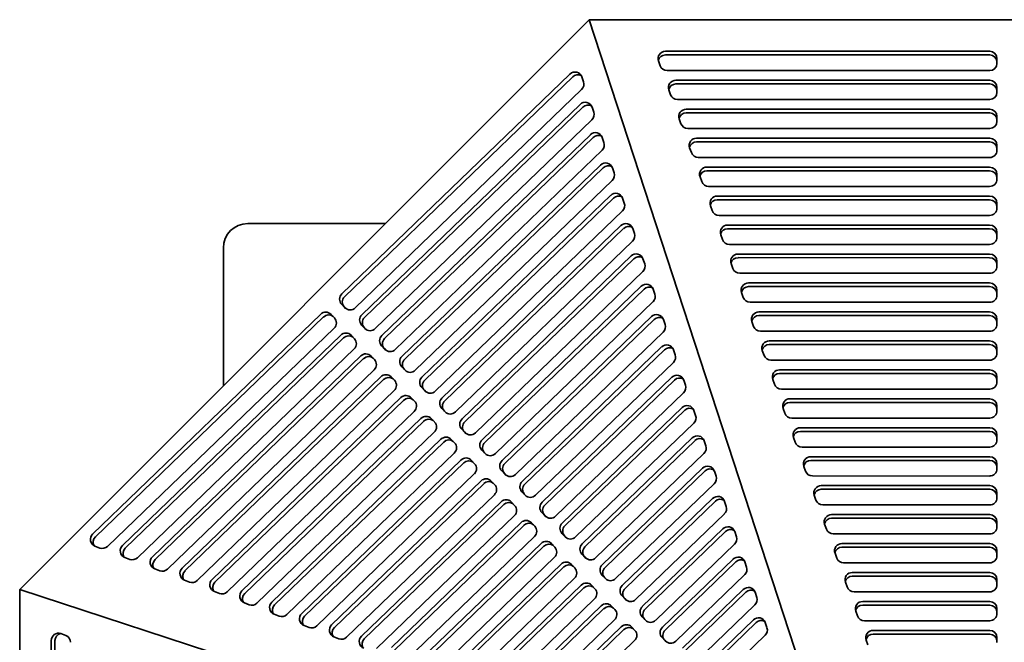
# Model space of a CAD drawing. Header units: millimetres. Extents: x 231 to 1028, y 46 to 846.
# Tile 4 of 6: x 231 to 635, y 590 to 846. Entities that reach past the tile are written whole.
import ezdxf

# ---------------------------------------------------------------- set-up
doc = ezdxf.new("R2010")
doc.units = ezdxf.units.MM
doc.header["$LTSCALE"] = 3
doc.layers.add('Krawędzie widoczne(ISO)', color=7, linetype='Continuous', lineweight=35, true_color=0x262659)

msp = doc.modelspace()

# ---------------------------------------------------------------- linework, layer by layer
at = {"layer": 'Krawędzie widoczne(ISO)'}
for p, q in [((231.5, 612.07), (464.94, 845.5)), ((464.94, 845.5), (795.06, 845.5)), ((464.94, 845.5), (564.5, 541)), ((496.21, 832.56), (629.17, 832.56)), ((494.09, 826.62), (493.38, 828.6)), ((496.21, 831.05), (629.17, 831.05)), ((632.17, 829.59), (632.17, 827.61)), ((629.17, 824.65), (496.92, 824.65)), ((363.56, 733.15), (457.09, 823.23)), ((364.7, 732.02), (458.22, 822.1)), ((461.97, 822.08), (462.67, 820.01)), ((500.47, 820.69), (629.17, 820.69)), ((461.89, 816.9), (369.04, 727.46)), ((498.35, 814.76), (497.64, 816.74)), ((500.47, 819.19), (629.17, 819.19)), ((632.17, 817.73), (632.17, 815.75)), ((629.17, 812.78), (501.18, 812.78)), ((371.78, 724.62), (461.27, 810.81)), ((372.91, 723.49), (462.4, 809.68)), ((466.15, 809.66), (466.84, 807.59)), ((504.72, 808.83), (629.17, 808.83)), ((466.07, 804.47), (377.25, 718.93)), ((502.61, 802.9), (501.9, 804.87)), ((504.72, 807.33), (629.17, 807.33)), ((632.17, 805.86), (632.17, 803.89)), ((629.17, 800.92), (505.43, 800.92)), ((379.99, 716.08), (465.45, 798.39)), ((381.12, 714.95), (466.58, 797.26)), ((470.33, 797.24), (471.02, 795.17)), ((508.98, 796.97), (629.17, 796.96)), ((508.98, 795.46), (629.17, 795.45)), ((470.25, 792.05), (385.47, 710.39)), ((506.86, 791.03), (506.15, 793.01)), ((632.17, 793.99), (632.17, 792.01)), ((629.16, 789.05), (509.69, 789.06)), ((388.2, 707.55), (469.62, 785.97)), ((389.34, 706.42), (470.76, 784.84)), ((474.5, 784.82), (475.2, 782.75)), ((513.24, 785.1), (629.16, 785.09)), ((513.24, 783.6), (629.16, 783.59)), ((474.43, 779.63), (393.68, 701.86)), ((511.12, 779.17), (510.41, 781.14)), ((632.16, 782.13), (632.16, 780.15)), ((629.16, 777.19), (513.95, 777.19)), ((396.42, 699.01), (473.8, 773.55)), ((397.55, 697.88), (474.93, 772.41)), ((478.68, 772.4), (479.38, 770.33)), ((517.5, 773.24), (629.16, 773.23)), ((517.5, 771.73), (629.16, 771.73)), ((478.61, 767.21), (401.89, 693.32)), ((515.38, 767.3), (514.67, 769.28)), ((632.16, 770.27), (632.16, 768.29)), ((629.16, 765.32), (518.21, 765.33)), ((381.44, 762), (325, 762)), ((404.63, 690.48), (477.98, 761.12)), ((405.76, 689.34), (479.11, 759.99)), ((482.86, 759.97), (483.56, 757.9)), ((521.75, 761.37), (629.16, 761.37)), ((521.75, 759.87), (629.16, 759.86)), ((519.63, 755.44), (518.93, 757.42)), ((632.16, 758.4), (632.16, 756.42)), ((315, 752), (315, 695.57)), ((482.78, 754.79), (410.11, 684.78)), ((629.16, 753.46), (522.46, 753.47)), ((412.84, 681.94), (482.16, 748.7)), ((413.97, 680.81), (483.29, 747.57)), ((487.04, 747.55), (487.74, 745.48)), ((526.01, 749.51), (629.16, 749.5)), ((526.01, 748.01), (629.16, 748)), ((523.89, 743.58), (523.18, 745.55)), ((632.16, 746.54), (632.16, 744.56)), ((486.96, 742.36), (418.32, 676.25)), ((629.16, 741.59), (526.72, 741.6)), ((421.06, 673.4), (486.34, 736.28)), ((422.19, 672.27), (487.47, 735.15)), ((491.22, 735.13), (491.91, 733.06)), ((530.27, 737.65), (629.16, 737.64)), ((530.27, 736.14), (629.16, 736.14)), ((528.15, 731.71), (527.44, 733.69)), ((632.16, 734.67), (632.16, 732.7)), ((364.83, 727.52), (363.46, 728.94)), ((365.14, 727.23), (364.59, 727.81)), ((491.14, 729.94), (426.53, 667.71)), ((629.16, 729.73), (530.98, 729.74)), ((261.4, 634.75), (354.92, 724.83)), ((262.53, 633.62), (356.05, 723.7)), ((359.14, 724.78), (360.5, 723.35)), ((429.27, 664.87), (490.52, 723.86)), ((430.4, 663.74), (491.65, 722.73)), ((495.4, 722.71), (496.09, 720.64)), ((534.52, 725.78), (629.16, 725.78)), ((534.52, 724.28), (629.16, 724.27)), ((632.16, 722.81), (632.16, 720.83)), ((360.4, 719.14), (267.54, 629.71)), ((373.04, 718.98), (371.67, 720.4)), ((373.35, 718.7), (372.8, 719.27)), ((532.41, 719.85), (531.7, 721.83)), ((273.64, 630.1), (363.13, 716.29)), ((274.78, 628.97), (364.27, 715.16)), ((367.35, 716.24), (368.72, 714.82)), ((495.32, 717.52), (434.75, 659.18)), ((629.16, 717.87), (535.23, 717.87)), ((368.61, 710.6), (279.79, 625.06)), ((381.25, 710.44), (379.88, 711.87)), ((381.57, 710.16), (381.01, 710.74)), ((437.48, 656.33), (494.69, 711.44)), ((538.78, 713.92), (629.16, 713.91)), ((538.78, 712.42), (629.16, 712.41)), ((632.16, 710.95), (632.16, 708.97)), ((285.89, 625.45), (371.35, 707.76)), ((287.02, 624.32), (372.48, 706.63)), ((375.56, 707.7), (376.93, 706.28)), ((438.61, 655.2), (495.83, 710.3)), ((499.57, 710.28), (500.27, 708.21)), ((536.66, 707.98), (535.95, 709.96)), ((389.47, 701.91), (388.1, 703.33)), ((499.5, 705.1), (442.96, 650.64)), ((629.16, 706), (539.49, 706.01)), ((376.82, 702.07), (292.04, 620.41)), ((298.14, 620.8), (379.56, 699.22)), ((383.77, 699.17), (385.14, 697.75)), ((389.78, 701.63), (389.23, 702.2)), ((445.7, 647.8), (498.87, 699.01)), ((543.05, 702.06), (629.17, 702.05)), ((543.05, 700.55), (629.17, 700.55)), ((632.17, 699.09), (632.17, 697.11)), ((299.27, 619.67), (380.69, 698.09)), ((397.68, 693.37), (396.31, 694.8)), ((446.83, 646.67), (500, 697.88)), ((503.75, 697.86), (504.45, 695.79)), ((540.93, 696.12), (540.22, 698.1)), ((385.04, 693.53), (304.29, 615.76)), ((310.39, 616.15), (387.77, 690.69)), ((391.99, 690.63), (393.36, 689.21)), ((397.99, 693.09), (397.44, 693.66)), ((503.68, 692.68), (451.17, 642.11)), ((629.17, 694.14), (543.76, 694.15)), ((311.52, 615.02), (388.91, 689.55)), ((405.89, 684.84), (404.52, 686.26)), ((453.91, 639.26), (503.05, 686.59)), ((545.19, 684.26), (544.48, 686.24)), ((547.3, 690.19), (629.17, 690.19)), ((547.3, 688.69), (629.17, 688.69)), ((632.17, 687.22), (632.17, 685.25)), ((393.25, 685), (316.54, 611.11)), ((406.21, 684.55), (405.65, 685.13)), ((455.04, 638.13), (504.18, 685.46)), ((507.93, 685.44), (508.63, 683.37)), ((629.17, 682.28), (548.01, 682.28)), ((322.64, 611.5), (395.99, 682.15)), ((323.77, 610.37), (397.12, 681.02)), ((400.2, 682.1), (401.57, 680.68)), ((507.85, 680.25), (459.39, 633.57)), ((551.56, 678.33), (629.17, 678.33)), ((401.46, 676.46), (328.78, 606.46)), ((414.1, 676.3), (412.74, 677.72)), ((414.42, 676.02), (413.87, 676.59)), ((462.12, 630.73), (507.23, 674.17)), ((549.44, 672.4), (548.73, 674.37)), ((551.56, 676.83), (629.17, 676.82)), ((632.17, 675.36), (632.17, 673.38)), ((334.89, 606.85), (404.2, 673.61)), ((336.02, 605.72), (405.33, 672.48)), ((408.41, 673.56), (409.78, 672.14)), ((463.25, 629.59), (508.36, 673.04)), ((512.11, 673.02), (512.8, 670.95)), ((629.17, 670.42), (552.27, 670.42)), ((409.68, 667.92), (341.03, 601.81)), ((422.32, 667.77), (420.95, 669.19)), ((422.63, 667.48), (422.08, 668.06)), ((512.03, 667.83), (467.6, 625.03)), ((555.82, 666.47), (629.17, 666.46)), ((347.13, 602.2), (412.41, 665.08)), ((348.26, 601.07), (413.55, 663.95)), ((416.63, 665.03), (418, 663.6)), ((553.7, 660.53), (552.99, 662.51)), ((555.82, 664.96), (629.17, 664.96)), ((632.17, 663.5), (632.17, 661.52)), ((417.89, 659.39), (353.28, 597.16)), ((430.53, 659.23), (429.16, 660.65)), ((430.85, 658.95), (430.29, 659.52)), ((470.34, 622.19), (511.41, 661.75)), ((471.47, 621.06), (512.54, 660.62)), ((516.29, 660.6), (516.98, 658.53)), ((629.17, 658.55), (556.53, 658.56)), ((359.38, 597.55), (420.63, 656.54)), ((360.51, 596.42), (421.76, 655.41)), ((424.84, 656.49), (426.21, 655.07)), ((516.21, 655.41), (475.81, 616.5)), ((560.08, 654.6), (629.17, 654.6)), ((426.1, 650.85), (365.53, 592.51)), ((438.74, 650.69), (437.38, 652.12)), ((439.06, 650.41), (438.51, 650.99)), ((557.96, 648.67), (557.25, 650.65)), ((560.08, 653.1), (629.17, 653.1)), ((632.17, 651.63), (632.17, 649.66)), ((371.63, 592.9), (428.84, 648.01)), ((372.76, 591.77), (429.97, 646.88)), ((433.05, 647.95), (434.42, 646.53)), ((478.55, 613.65), (515.59, 649.33)), ((479.68, 612.52), (516.72, 648.19)), ((520.46, 648.17), (521.16, 646.1)), ((629.17, 646.69), (560.79, 646.69)), ((434.32, 642.32), (377.78, 587.86)), ((446.96, 642.16), (445.59, 643.58)), ((447.27, 641.88), (446.72, 642.45)), ((520.39, 642.99), (484.02, 607.96)), ((564.33, 642.74), (629.17, 642.74)), ((383.88, 588.25), (437.05, 639.47)), ((385.01, 587.12), (438.18, 638.34)), ((441.27, 639.42), (442.64, 638)), ((562.22, 636.8), (561.51, 638.78)), ((564.33, 641.24), (629.17, 641.23)), ((632.17, 639.77), (632.17, 637.79)), ((442.53, 633.78), (390.03, 583.21)), ((455.17, 633.62), (453.8, 635.05)), ((455.49, 633.34), (454.93, 633.91)), ((486.76, 605.12), (519.76, 636.9)), ((487.89, 603.99), (520.89, 635.77)), ((524.64, 635.75), (525.34, 633.68)), ((629.17, 634.83), (565.04, 634.83)), ((264.4, 629.05), (262.36, 629.83)), ((396.13, 583.61), (445.27, 630.94)), ((397.26, 582.47), (446.4, 629.81)), ((449.48, 630.88), (450.85, 629.46)), ((524.57, 630.57), (492.24, 599.43)), ((568.59, 630.88), (629.17, 630.87)), ((463.38, 625.09), (462.02, 626.51)), ((566.48, 624.94), (565.77, 626.92)), ((568.59, 629.37), (629.17, 629.37)), ((632.17, 627.91), (632.17, 625.93)), ((276.65, 624.4), (274.61, 625.18)), ((450.74, 625.25), (402.27, 578.56)), ((408.37, 578.96), (453.48, 622.4)), ((457.69, 622.35), (459.06, 620.93)), ((463.7, 624.8), (463.15, 625.38)), ((494.98, 596.58), (523.94, 624.48)), ((496.11, 595.45), (525.07, 623.35)), ((528.82, 623.33), (529.52, 621.26)), ((629.17, 622.96), (569.3, 622.97)), ((288.9, 619.75), (286.86, 620.53)), ((409.51, 577.82), (454.61, 621.27)), ((471.6, 616.55), (470.23, 617.97)), ((528.74, 618.14), (500.45, 590.89)), ((572.85, 619.01), (629.17, 619.01)), ((301.15, 615.1), (299.1, 615.88)), ((458.96, 616.71), (414.52, 573.91)), ((420.62, 574.31), (461.69, 613.86)), ((465.91, 613.81), (467.28, 612.39)), ((471.91, 616.27), (471.36, 616.84)), ((570.73, 613.08), (570.02, 615.05)), ((572.85, 617.51), (629.17, 617.51)), ((632.17, 616.04), (632.17, 614.07)), ((536, 512.51), (231.5, 612.07)), ((231.5, 281.94), (231.5, 612.07)), ((313.39, 610.45), (311.35, 611.23)), ((421.75, 573.18), (462.82, 612.73)), ((503.19, 588.05), (528.12, 612.06)), ((504.32, 586.92), (529.25, 610.93)), ((533, 610.91), (533.7, 608.84)), ((629.17, 611.1), (573.56, 611.1)), ((325.64, 605.8), (323.6, 606.58)), ((467.17, 608.17), (426.77, 569.26)), ((479.81, 608.02), (478.44, 609.44)), ((480.13, 607.73), (479.57, 608.31)), ((532.92, 605.72), (508.66, 582.36)), ((577.11, 607.15), (629.17, 607.15)), ((577.11, 605.65), (629.17, 605.64)), ((337.89, 601.15), (335.85, 601.93)), ((432.87, 569.66), (469.91, 605.33)), ((434, 568.53), (471.04, 604.2)), ((474.12, 605.28), (475.49, 603.85)), ((574.99, 601.21), (574.28, 603.19)), ((632.17, 604.18), (632.17, 602.2)), ((475.38, 599.64), (439.02, 564.61)), ((488.02, 599.48), (486.66, 600.9)), ((488.34, 599.2), (487.79, 599.77)), ((511.4, 579.51), (532.3, 599.64)), ((512.53, 578.38), (533.43, 598.51)), ((537.18, 598.49), (537.87, 596.42)), ((629.17, 599.24), (577.82, 599.24)), ((248.41, 593.96), (250.38, 593.25)), ((350.14, 596.51), (348.1, 597.28)), ((445.12, 565.01), (478.12, 596.79)), ((446.25, 563.88), (479.25, 595.66)), ((482.33, 596.74), (483.7, 595.32)), ((581.37, 595.29), (629.17, 595.28)), ((581.37, 593.78), (629.17, 593.78)), ((244.45, 458.17), (244.45, 591.13)), ((245.95, 458.17), (245.95, 591.13)), ((362.39, 591.86), (360.35, 592.63)), ((483.6, 591.1), (451.27, 559.97)), ((496.24, 590.94), (494.87, 592.37)), ((496.55, 590.66), (496, 591.24)), ((537.1, 593.3), (516.88, 573.82)), ((579.25, 589.35), (578.54, 591.33)), ((632.17, 592.32), (632.17, 590.34))]:
    msp.add_line(p, q, dxfattribs=at)
msp.add_arc((325, 752), 10, 90, 180, dxfattribs=at)
for centre, major_axis, ratio, start_param, end_param in [((496.21, 829.59), (-3, 0), 0.988633, 4.712389, 6.624078), ((629.17, 829.59), (3, 0), 0.988633, 0, 1.570796), ((496.21, 828.09), (-3, 0), 0.988633, 4.712389, 6.026922), ((629.17, 828.09), (3, 0), 0.988633, 0, 1.570796), ((629.17, 827.61), (3, 0), 0.988633, 4.712389, 6.283185), ((459.14, 821.1), (2.12, 2.12), 0.987118, 5.827401, 7.834978), ((496.92, 827.61), (-3, 0), 0.988633, 0.340893, 1.570796), ((460.27, 819.97), (2.12, 2.12), 0.987118, 0.273531, 1.551793), ((459.84, 819.03), (-2.12, -2.12), 0.987118, 1.551793, 2.685808), ((500.47, 817.73), (-3, 0), 0.988633, 4.712389, 6.624078), ((629.17, 817.73), (3, 0), 0.988633, 0, 1.570796), ((500.47, 816.22), (-3, 0), 0.988633, 4.712389, 6.026922), ((629.17, 816.22), (3, 0), 0.988633, 0, 1.570796), ((629.17, 815.75), (3, 0), 0.988633, 4.712389, 6.283185), ((463.32, 808.68), (2.12, 2.12), 0.987118, 5.827401, 7.834978), ((501.18, 815.75), (-3, 0), 0.988633, 0.340893, 1.570796), ((464.45, 807.55), (2.12, 2.12), 0.987118, 0.273531, 1.551793), ((464.02, 806.61), (-2.12, -2.12), 0.987118, 1.551793, 2.685808), ((504.72, 805.86), (-3, 0), 0.988633, 4.712389, 6.624078), ((629.17, 805.86), (3, 0), 0.988633, 0, 1.570796), ((504.72, 804.36), (-3, 0), 0.988633, 4.712389, 6.026922), ((629.17, 804.36), (3, 0), 0.988633, 0, 1.570796), ((629.17, 803.89), (3, 0), 0.988633, 4.712389, 6.283185), ((467.5, 796.26), (2.12, 2.12), 0.987118, 5.827401, 7.834978), ((505.43, 803.89), (-3, 0), 0.988633, 0.340893, 1.570796), ((468.63, 795.13), (2.12, 2.12), 0.987118, 0.273531, 1.551793), ((508.98, 794), (-3, 0), 0.988633, 4.712325, 6.624078), ((508.98, 792.5), (-3, 0), 0.988633, 4.712325, 6.026922), ((629.17, 793.99), (3, 0), 0.988633, 6.283185, 7.853917), ((629.17, 792.49), (3, 0), 0.988633, 6.283185, 7.853917), ((468.2, 794.19), (-2.12, -2.12), 0.987118, 1.551793, 2.685808), ((629.17, 792.01), (3, 0), 0.988633, 4.712325, 6.283185), ((509.69, 792.02), (-3, 0), 0.988633, 0.340893, 1.570732), ((471.68, 783.83), (2.12, 2.12), 0.987118, 5.827401, 7.834978), ((472.81, 782.7), (2.12, 2.12), 0.987118, 0.273531, 1.551793), ((513.24, 782.14), (-3, 0), 0.988633, 4.712325, 6.624078), ((513.24, 780.63), (-3, 0), 0.988633, 4.712325, 6.026922), ((629.16, 782.13), (3, 0), 0.988633, 6.283185, 7.853917), ((629.16, 780.63), (3, 0), 0.988633, 6.283185, 7.853917), ((472.37, 781.76), (-2.12, -2.12), 0.987118, 1.551793, 2.685808), ((513.95, 780.16), (-3, 0), 0.988633, 0.340893, 1.570732), ((629.16, 780.15), (3, 0), 0.988633, 4.712325, 6.283185), ((475.86, 771.41), (2.12, 2.12), 0.987118, 5.827401, 7.834978), ((476.99, 770.28), (2.12, 2.12), 0.987118, 0.273531, 1.551793), ((517.5, 770.27), (-3, 0), 0.988633, 4.712325, 6.624078), ((517.5, 768.77), (-3, 0), 0.988633, 4.712325, 6.026922), ((629.16, 770.27), (3, 0), 0.988633, 6.283185, 7.853917), ((629.16, 768.76), (3, 0), 0.988633, 6.283185, 7.853917), ((476.55, 769.34), (-2.12, -2.12), 0.987118, 1.551793, 2.685808), ((518.21, 768.29), (-3, 0), 0.988633, 0.340893, 1.570732), ((629.16, 768.29), (3, 0), 0.988633, 4.712325, 6.283185), ((480.03, 758.99), (2.12, 2.12), 0.987118, 5.827401, 7.834978), ((481.17, 757.86), (2.12, 2.12), 0.987118, 0.273531, 1.551793), ((521.75, 758.41), (-3, 0), 0.988633, 4.712325, 6.624078), ((521.75, 756.9), (-3, 0), 0.988633, 4.712325, 6.026922), ((629.16, 758.4), (3, 0), 0.988633, 6.283185, 7.853917), ((629.16, 756.9), (3, 0), 0.988633, 6.283185, 7.853917), ((480.73, 756.92), (-2.12, -2.12), 0.987118, 1.551793, 2.685808), ((522.46, 756.43), (-3, 0), 0.988633, 0.340893, 1.570732), ((629.16, 756.42), (3, 0), 0.988633, 4.712325, 6.283185), ((484.21, 746.57), (2.12, 2.12), 0.987118, 5.827401, 7.834978), ((485.34, 745.44), (2.12, 2.12), 0.987118, 0.273531, 1.551793), ((526.01, 746.54), (-3, 0), 0.988633, 4.712325, 6.624078), ((526.01, 745.04), (-3, 0), 0.988633, 4.712325, 6.026922), ((629.16, 746.54), (3, 0), 0.988633, 6.283185, 7.853917), ((629.16, 745.03), (3, 0), 0.988633, 6.283185, 7.853917), ((484.91, 744.5), (-2.12, -2.12), 0.987118, 1.551793, 2.685808), ((526.72, 744.57), (-3, 0), 0.988633, 0.340893, 1.570732), ((629.16, 744.56), (3, 0), 0.988633, 4.712325, 6.283185), ((488.39, 734.15), (2.12, 2.12), 0.987118, 5.827401, 7.834978), ((489.52, 733.01), (2.12, 2.12), 0.987118, 0.273531, 1.551793), ((530.27, 734.68), (-3, 0), 0.988633, 4.712325, 6.624078), ((530.27, 733.18), (-3, 0), 0.988633, 4.712325, 6.026922), ((629.16, 734.67), (3, 0), 0.988633, 6.283185, 7.853917), ((629.16, 733.17), (3, 0), 0.988633, 6.283185, 7.853917), ((365.62, 731.02), (-2.12, -2.12), 0.987118, 4.693386, 6.264182), ((366.75, 729.89), (-2.12, -2.12), 0.987118, 4.693386, 6.264182), ((489.09, 732.08), (-2.12, -2.12), 0.987118, 1.551793, 2.685808), ((530.98, 732.7), (-3, 0), 0.988633, 0.340893, 1.570732), ((629.16, 732.7), (3, 0), 0.988633, 4.712325, 6.283185), ((366.99, 729.6), (-2.12, -2.12), 0.987118, 6.264182, 7.834978), ((356.97, 722.7), (2.12, 2.12), 0.987118, 6.264182, 7.834978), ((358.11, 721.56), (2.12, 2.12), 0.987118, 0.124411, 1.551793), ((358.34, 721.27), (2.12, 2.12), 0.987118, 4.693386, 6.264182), ((373.83, 722.48), (-2.12, -2.12), 0.987118, 4.693386, 6.264182), ((374.96, 721.35), (-2.12, -2.12), 0.987118, 4.693386, 6.264182), ((492.57, 721.72), (2.12, 2.12), 0.987118, 5.827401, 7.834978), ((493.7, 720.59), (2.12, 2.12), 0.987118, 0.273531, 1.551793), ((534.52, 722.82), (-3, 0), 0.988633, 4.712325, 6.624078), ((534.52, 721.31), (-3, 0), 0.988633, 4.712325, 6.026922), ((629.16, 722.81), (3, 0), 0.988633, 6.283185, 7.853917), ((629.16, 721.31), (3, 0), 0.988633, 6.283185, 7.853917), ((375.2, 721.06), (-2.12, -2.12), 0.987118, 6.264182, 7.834978), ((493.27, 719.65), (-2.12, -2.12), 0.987118, 1.551793, 2.685808), ((535.23, 720.84), (-3, 0), 0.988633, 0.340893, 1.570732), ((629.16, 720.83), (3, 0), 0.988633, 4.712325, 6.283185), ((365.19, 714.16), (2.12, 2.12), 0.987118, 6.264182, 7.834978), ((366.32, 713.03), (2.12, 2.12), 0.987118, 0.124411, 1.551793), ((366.56, 712.74), (2.12, 2.12), 0.987118, 4.693386, 6.264182), ((382.04, 713.95), (-2.12, -2.12), 0.987118, 4.693386, 6.264182), ((383.18, 712.82), (-2.12, -2.12), 0.987118, 4.693386, 6.264182), ((496.75, 709.3), (2.12, 2.12), 0.987118, 5.827401, 7.834978), ((497.88, 708.17), (2.12, 2.12), 0.987118, 0.273531, 1.551793), ((538.78, 710.95), (-3, 0), 0.988633, 4.712325, 6.624078), ((538.78, 709.45), (-3, 0), 0.988633, 4.712325, 6.026922), ((629.16, 710.95), (3, 0), 0.988633, 6.283185, 7.853917), ((629.16, 709.44), (3, 0), 0.988633, 6.283185, 7.853917), ((373.4, 705.62), (2.12, 2.12), 0.987118, 6.264182, 7.834978), ((374.53, 704.49), (2.12, 2.12), 0.987118, 0.124411, 1.551793), ((383.41, 712.53), (-2.12, -2.12), 0.987118, 6.264182, 7.834978), ((390.26, 705.41), (-2.12, -2.12), 0.987118, 4.693386, 6.264182), ((497.44, 707.23), (-2.12, -2.12), 0.987118, 1.551793, 2.685808), ((539.49, 708.98), (-3, 0), 0.988633, 0.340893, 1.570732), ((629.16, 708.97), (3, 0), 0.988633, 4.712325, 6.283185), ((374.77, 704.2), (2.12, 2.12), 0.987118, 4.693386, 6.264182), ((391.39, 704.28), (-2.12, -2.12), 0.987118, 4.693386, 6.264182), ((381.61, 697.09), (2.12, 2.12), 0.987118, 6.264182, 7.834978), ((382.75, 695.96), (2.12, 2.12), 0.987118, 0.124411, 1.551793), ((391.63, 703.99), (-2.12, -2.12), 0.987118, 6.264182, 7.834978), ((398.47, 696.88), (-2.12, -2.12), 0.987118, 4.693386, 6.264182), ((500.93, 696.88), (2.12, 2.12), 0.987118, 5.827401, 7.834978), ((502.06, 695.75), (2.12, 2.12), 0.987118, 0.273531, 1.551793), ((543.05, 699.09), (-3, 0), 0.988633, 4.712325, 6.624078), ((543.05, 697.59), (-3, 0), 0.988633, 4.712325, 6.026922), ((629.17, 699.09), (3, 0), 0.988633, 6.283185, 7.853917), ((629.17, 697.58), (3, 0), 0.988633, 6.283185, 7.853917), ((382.98, 695.67), (2.12, 2.12), 0.987118, 4.693386, 6.264182), ((399.6, 695.75), (-2.12, -2.12), 0.987118, 4.693386, 6.264182), ((501.62, 694.81), (-2.12, -2.12), 0.987118, 1.551793, 2.685808), ((543.76, 697.11), (-3, 0), 0.988633, 0.340893, 1.570732), ((629.17, 697.11), (3, 0), 0.988633, 4.712325, 6.283185), ((389.83, 688.55), (2.12, 2.12), 0.987118, 6.264182, 7.834978), ((390.96, 687.42), (2.12, 2.12), 0.987118, 0.124411, 1.551793), ((399.84, 695.45), (-2.12, -2.12), 0.987118, 6.264182, 7.834978), ((406.68, 688.34), (-2.12, -2.12), 0.987118, 4.693386, 6.264182), ((391.2, 687.13), (2.12, 2.12), 0.987118, 4.693386, 6.264182), ((407.81, 687.21), (-2.12, -2.12), 0.987118, 4.693386, 6.264182), ((505.1, 684.46), (2.12, 2.12), 0.987118, 5.827401, 7.834978), ((506.23, 683.33), (2.12, 2.12), 0.987118, 0.273531, 1.551793), ((547.3, 687.23), (-3, 0), 0.988633, 4.712325, 6.624078), ((547.3, 685.72), (-3, 0), 0.988633, 4.712325, 6.026922), ((629.17, 687.22), (3, 0), 0.988633, 6.283185, 7.853917), ((629.17, 685.72), (3, 0), 0.988633, 6.283185, 7.853917), ((398.04, 680.02), (2.12, 2.12), 0.987118, 6.264182, 7.834978), ((408.05, 686.92), (-2.12, -2.12), 0.987118, 6.264182, 7.834978), ((505.8, 682.39), (-2.12, -2.12), 0.987118, 1.551793, 2.685808), ((548.01, 685.25), (-3, 0), 0.988633, 0.340893, 1.570732), ((629.17, 685.25), (3, 0), 0.988633, 4.712325, 6.283185), ((399.17, 678.89), (2.12, 2.12), 0.987118, 0.124411, 1.551793), ((399.41, 678.59), (2.12, 2.12), 0.987118, 4.693386, 6.264182), ((414.9, 679.81), (-2.12, -2.12), 0.987118, 4.693386, 6.264182), ((416.03, 678.67), (-2.12, -2.12), 0.987118, 4.693386, 6.264182), ((551.56, 675.36), (-3, 0), 0.988633, 4.712325, 6.624078), ((629.17, 675.36), (3, 0), 0.988633, 6.283185, 7.853917), ((406.25, 671.48), (2.12, 2.12), 0.987118, 6.264182, 7.834978), ((416.27, 678.38), (-2.12, -2.12), 0.987118, 6.264182, 7.834978), ((509.28, 672.04), (2.12, 2.12), 0.987118, 5.827401, 7.834978), ((510.41, 670.9), (2.12, 2.12), 0.987118, 0.273531, 1.551793), ((551.56, 673.86), (-3, 0), 0.988633, 4.712325, 6.026922), ((629.17, 673.86), (3, 0), 0.988633, 6.283185, 7.853917), ((407.39, 670.35), (2.12, 2.12), 0.987118, 0.124411, 1.551793), ((407.62, 670.06), (2.12, 2.12), 0.987118, 4.693386, 6.264182), ((423.11, 671.27), (-2.12, -2.12), 0.987118, 4.693386, 6.264182), ((424.24, 670.14), (-2.12, -2.12), 0.987118, 4.693386, 6.264182), ((509.98, 669.97), (-2.12, -2.12), 0.987118, 1.551793, 2.685808), ((552.27, 673.39), (-3, 0), 0.988633, 0.340893, 1.570732), ((629.17, 673.38), (3, 0), 0.988633, 4.712325, 6.283185), ((424.48, 669.85), (-2.12, -2.12), 0.987118, 6.264182, 7.834978), ((555.82, 663.5), (-3, 0), 0.988633, 4.712325, 6.624078), ((629.17, 663.5), (3, 0), 0.988633, 6.283185, 7.853917), ((414.47, 662.95), (2.12, 2.12), 0.987118, 6.264182, 7.834978), ((415.6, 661.81), (2.12, 2.12), 0.987118, 0.124411, 1.551793), ((415.84, 661.52), (2.12, 2.12), 0.987118, 4.693386, 6.264182), ((431.32, 662.73), (-2.12, -2.12), 0.987118, 4.693386, 6.264182), ((432.45, 661.6), (-2.12, -2.12), 0.987118, 4.693386, 6.264182), ((513.46, 659.61), (2.12, 2.12), 0.987118, 5.827401, 7.834978), ((555.82, 662), (-3, 0), 0.988633, 4.712325, 6.026922), ((629.17, 661.99), (3, 0), 0.988633, 6.283185, 7.853917), ((432.69, 661.31), (-2.12, -2.12), 0.987118, 6.264182, 7.834978), ((514.59, 658.48), (2.12, 2.12), 0.987118, 0.273531, 1.551793), ((514.16, 657.54), (-2.12, -2.12), 0.987118, 1.551793, 2.685808), ((556.53, 661.52), (-3, 0), 0.988633, 0.340893, 1.570732), ((629.17, 661.52), (3, 0), 0.988633, 4.712325, 6.283185), ((422.68, 654.41), (2.12, 2.12), 0.987118, 6.264182, 7.834978), ((423.81, 653.28), (2.12, 2.12), 0.987118, 0.124411, 1.551793), ((424.05, 652.99), (2.12, 2.12), 0.987118, 4.693386, 6.264182), ((439.54, 654.2), (-2.12, -2.12), 0.987118, 4.693386, 6.264182), ((440.67, 653.07), (-2.12, -2.12), 0.987118, 4.693386, 6.264182), ((560.08, 651.64), (-3, 0), 0.988633, 4.712325, 6.624078), ((629.17, 651.63), (3, 0), 0.988633, 6.283185, 7.853917), ((440.91, 652.78), (-2.12, -2.12), 0.987118, 6.264182, 7.834978), ((517.64, 647.19), (2.12, 2.12), 0.987118, 5.827401, 7.834978), ((560.08, 650.13), (-3, 0), 0.988633, 4.712325, 6.026922), ((629.17, 650.13), (3, 0), 0.988633, 6.283185, 7.853917), ((430.89, 645.87), (2.12, 2.12), 0.987118, 6.264182, 7.834978), ((432.02, 644.74), (2.12, 2.12), 0.987118, 0.124411, 1.551793), ((432.26, 644.45), (2.12, 2.12), 0.987118, 4.693386, 6.264182), ((447.75, 645.66), (-2.12, -2.12), 0.987118, 4.693386, 6.264182), ((448.88, 644.53), (-2.12, -2.12), 0.987118, 4.693386, 6.264182), ((518.77, 646.06), (2.12, 2.12), 0.987118, 0.273531, 1.551793), ((518.33, 645.12), (-2.12, -2.12), 0.987118, 1.551793, 2.685808), ((560.79, 649.66), (-3, 0), 0.988633, 0.340893, 1.570732), ((629.17, 649.66), (3, 0), 0.988633, 4.712325, 6.283185), ((449.12, 644.24), (-2.12, -2.12), 0.987118, 6.264182, 7.834978), ((564.33, 639.77), (-3, 0), 0.988633, 4.712325, 6.624078), ((629.17, 639.77), (3, 0), 0.988633, 6.283185, 7.853917), ((439.11, 637.34), (2.12, 2.12), 0.987118, 6.264182, 7.834978), ((440.24, 636.21), (2.12, 2.12), 0.987118, 0.124411, 1.551793), ((440.48, 635.92), (2.12, 2.12), 0.987118, 4.693386, 6.264182), ((455.96, 637.13), (-2.12, -2.12), 0.987118, 4.693386, 6.264182), ((457.09, 636), (-2.12, -2.12), 0.987118, 4.693386, 6.264182), ((521.82, 634.77), (2.12, 2.12), 0.987118, 5.827401, 7.834978), ((564.33, 638.27), (-3, 0), 0.988633, 4.712325, 6.026922), ((629.17, 638.27), (3, 0), 0.988633, 6.283185, 7.853917), ((263.45, 632.61), (-2.12, -2.12), 0.987118, 4.693386, 6.700964), ((522.95, 633.64), (2.12, 2.12), 0.987118, 0.273531, 1.551793), ((565.04, 637.8), (-3, 0), 0.988633, 0.340893, 1.570732), ((629.17, 637.79), (3, 0), 0.988633, 4.712325, 6.283185), ((264.58, 631.48), (-2.12, -2.12), 0.987118, 4.693386, 6.009655), ((275.7, 627.96), (-2.12, -2.12), 0.987118, 4.693386, 6.700964), ((447.32, 628.8), (2.12, 2.12), 0.987118, 6.264182, 7.834978), ((448.45, 627.67), (2.12, 2.12), 0.987118, 0.124411, 1.551793), ((457.33, 635.7), (-2.12, -2.12), 0.987118, 6.264182, 7.834978), ((464.18, 628.59), (-2.12, -2.12), 0.987118, 4.693386, 6.264182), ((522.51, 632.7), (-2.12, -2.12), 0.987118, 1.551793, 2.685808), ((568.59, 627.91), (-3, 0), 0.988633, 4.712325, 6.624078), ((629.17, 627.91), (3, 0), 0.988633, 6.283185, 7.853917), ((265.49, 631.84), (-2.12, -2.12), 0.987118, 0.417778, 1.551793), ((276.83, 626.83), (-2.12, -2.12), 0.987118, 4.693386, 6.009655), ((448.69, 627.38), (2.12, 2.12), 0.987118, 4.693386, 6.264182), ((465.31, 627.46), (-2.12, -2.12), 0.987118, 4.693386, 6.264182), ((568.59, 626.41), (-3, 0), 0.988633, 4.712325, 6.026922), ((629.17, 626.4), (3, 0), 0.988633, 6.283185, 7.853917), ((629.17, 625.93), (3, 0), 0.988633, 4.712325, 6.283185), ((277.74, 627.19), (-2.12, -2.12), 0.987118, 0.417778, 1.551793), ((287.95, 623.32), (-2.12, -2.12), 0.987118, 4.693386, 6.700964), ((289.08, 622.18), (-2.12, -2.12), 0.987118, 4.693386, 6.009655), ((455.53, 620.27), (2.12, 2.12), 0.987118, 6.264182, 7.834978), ((456.66, 619.14), (2.12, 2.12), 0.987118, 0.124411, 1.551793), ((465.55, 627.17), (-2.12, -2.12), 0.987118, 6.264182, 7.834978), ((472.39, 620.06), (-2.12, -2.12), 0.987118, 4.693386, 6.264182), ((525.99, 622.35), (2.12, 2.12), 0.987118, 5.827401, 7.834978), ((527.13, 621.22), (2.12, 2.12), 0.987118, 0.273531, 1.551793), ((569.3, 625.93), (-3, 0), 0.988633, 0.340893, 1.570732), ((289.99, 622.54), (-2.12, -2.12), 0.987118, 0.417778, 1.551793), ((300.19, 618.67), (-2.12, -2.12), 0.987118, 4.693386, 6.700964), ((301.33, 617.53), (-2.12, -2.12), 0.987118, 4.693386, 6.009655), ((456.9, 618.84), (2.12, 2.12), 0.987118, 4.693386, 6.264182), ((473.52, 618.92), (-2.12, -2.12), 0.987118, 4.693386, 6.264182), ((526.69, 620.28), (-2.12, -2.12), 0.987118, 1.551793, 2.685808), ((572.85, 616.05), (-3, 0), 0.988633, 4.712325, 6.624078), ((629.17, 616.04), (3, 0), 0.988633, 6.283185, 7.853917), ((302.24, 617.89), (-2.12, -2.12), 0.987118, 0.417778, 1.551793), ((312.44, 614.02), (-2.12, -2.12), 0.987118, 4.693386, 6.700964), ((313.57, 612.89), (-2.12, -2.12), 0.987118, 4.693386, 6.009655), ((463.75, 611.73), (2.12, 2.12), 0.987118, 6.264182, 7.834978), ((464.88, 610.6), (2.12, 2.12), 0.987118, 0.124411, 1.551793), ((473.76, 618.63), (-2.12, -2.12), 0.987118, 6.264182, 7.834978), ((480.6, 611.52), (-2.12, -2.12), 0.987118, 4.693386, 6.264182), ((572.85, 614.54), (-3, 0), 0.988633, 4.712325, 6.026922), ((629.17, 614.54), (3, 0), 0.988633, 6.283185, 7.853917), ((629.17, 614.07), (3, 0), 0.988633, 4.712325, 6.283185), ((314.48, 613.24), (-2.12, -2.12), 0.987118, 0.417778, 1.551793), ((324.69, 609.37), (-2.12, -2.12), 0.987118, 4.693386, 6.700964), ((325.82, 608.24), (-2.12, -2.12), 0.987118, 4.693386, 6.009655), ((465.12, 610.31), (2.12, 2.12), 0.987118, 4.693386, 6.264182), ((481.73, 610.39), (-2.12, -2.12), 0.987118, 4.693386, 6.264182), ((530.17, 609.93), (2.12, 2.12), 0.987118, 5.827401, 7.834978), ((531.3, 608.79), (2.12, 2.12), 0.987118, 0.273531, 1.551793), ((573.56, 614.07), (-3, 0), 0.988633, 0.340893, 1.570732), ((326.73, 608.59), (-2.12, -2.12), 0.987118, 0.417778, 1.551793), ((336.94, 604.72), (-2.12, -2.12), 0.987118, 4.693386, 6.700964), ((338.07, 603.59), (-2.12, -2.12), 0.987118, 4.693386, 6.009655), ((471.96, 603.2), (2.12, 2.12), 0.987118, 6.264182, 7.834978), ((481.97, 610.1), (-2.12, -2.12), 0.987118, 6.264182, 7.834978), ((530.87, 607.85), (-2.12, -2.12), 0.987118, 1.551793, 2.685808), ((577.11, 604.18), (-3, 0), 0.988633, 4.712325, 6.624078), ((577.11, 602.68), (-3, 0), 0.988633, 4.712325, 6.026922), ((629.17, 604.18), (3, 0), 0.988633, 6.283185, 7.853917), ((629.17, 602.68), (3, 0), 0.988633, 6.283185, 7.853917), ((338.98, 603.94), (-2.12, -2.12), 0.987118, 0.417778, 1.551793), ((349.19, 600.07), (-2.12, -2.12), 0.987118, 4.693386, 6.700964), ((473.09, 602.06), (2.12, 2.12), 0.987118, 0.124411, 1.551793), ((473.33, 601.77), (2.12, 2.12), 0.987118, 4.693386, 6.264182), ((488.82, 602.98), (-2.12, -2.12), 0.987118, 4.693386, 6.264182), ((489.95, 601.85), (-2.12, -2.12), 0.987118, 4.693386, 6.264182), ((629.17, 602.2), (3, 0), 0.988633, 4.712325, 6.283185), ((350.32, 598.94), (-2.12, -2.12), 0.987118, 4.693386, 6.009655), ((361.43, 595.42), (-2.12, -2.12), 0.987118, 4.693386, 6.700964), ((480.17, 594.66), (2.12, 2.12), 0.987118, 6.264182, 7.834978), ((490.18, 601.56), (-2.12, -2.12), 0.987118, 6.264182, 7.834978), ((534.35, 597.5), (2.12, 2.12), 0.987118, 5.827401, 7.834978), ((535.48, 596.37), (2.12, 2.12), 0.987118, 0.273531, 1.551793), ((577.82, 602.21), (-3, 0), 0.988633, 0.340893, 1.570732), ((247.41, 591.13), (0, 3), 0.988633, 5.942292, 7.853982), ((248.92, 591.13), (0, 3), 0.988633, 0.256263, 1.570796), ((351.23, 599.29), (-2.12, -2.12), 0.987118, 0.417778, 1.551793), ((362.57, 594.29), (-2.12, -2.12), 0.987118, 4.693386, 6.009655), ((481.3, 593.53), (2.12, 2.12), 0.987118, 0.124411, 1.551793), ((481.54, 593.24), (2.12, 2.12), 0.987118, 4.693386, 6.264182), ((497.03, 594.45), (-2.12, -2.12), 0.987118, 4.693386, 6.264182), ((498.16, 593.32), (-2.12, -2.12), 0.987118, 4.693386, 6.264182), ((535.05, 595.43), (-2.12, -2.12), 0.987118, 1.551793, 2.685808), ((581.37, 592.32), (-3, 0), 0.988633, 4.712325, 6.624078), ((581.37, 590.82), (-3, 0), 0.988633, 4.712325, 6.026922), ((629.17, 592.32), (3, 0), 0.988633, 6.283185, 7.853917), ((629.17, 590.81), (3, 0), 0.988633, 6.283185, 7.853917), ((249.39, 590.42), (0, 3), 0.988633, 4.712389, 5.942292), ((363.48, 594.64), (-2.12, -2.12), 0.987118, 0.417778, 1.551793), ((373.68, 590.77), (-2.12, -2.12), 0.987118, 4.693386, 6.700964), ((374.81, 589.64), (-2.12, -2.12), 0.987118, 4.693386, 6.009655), ((498.4, 593.03), (-2.12, -2.12), 0.987118, 6.264182, 7.834978)]:
    msp.add_ellipse(centre, major_axis=major_axis, ratio=ratio, start_param=start_param, end_param=end_param, dxfattribs=at)

doc.saveas('drawing.dxf')
